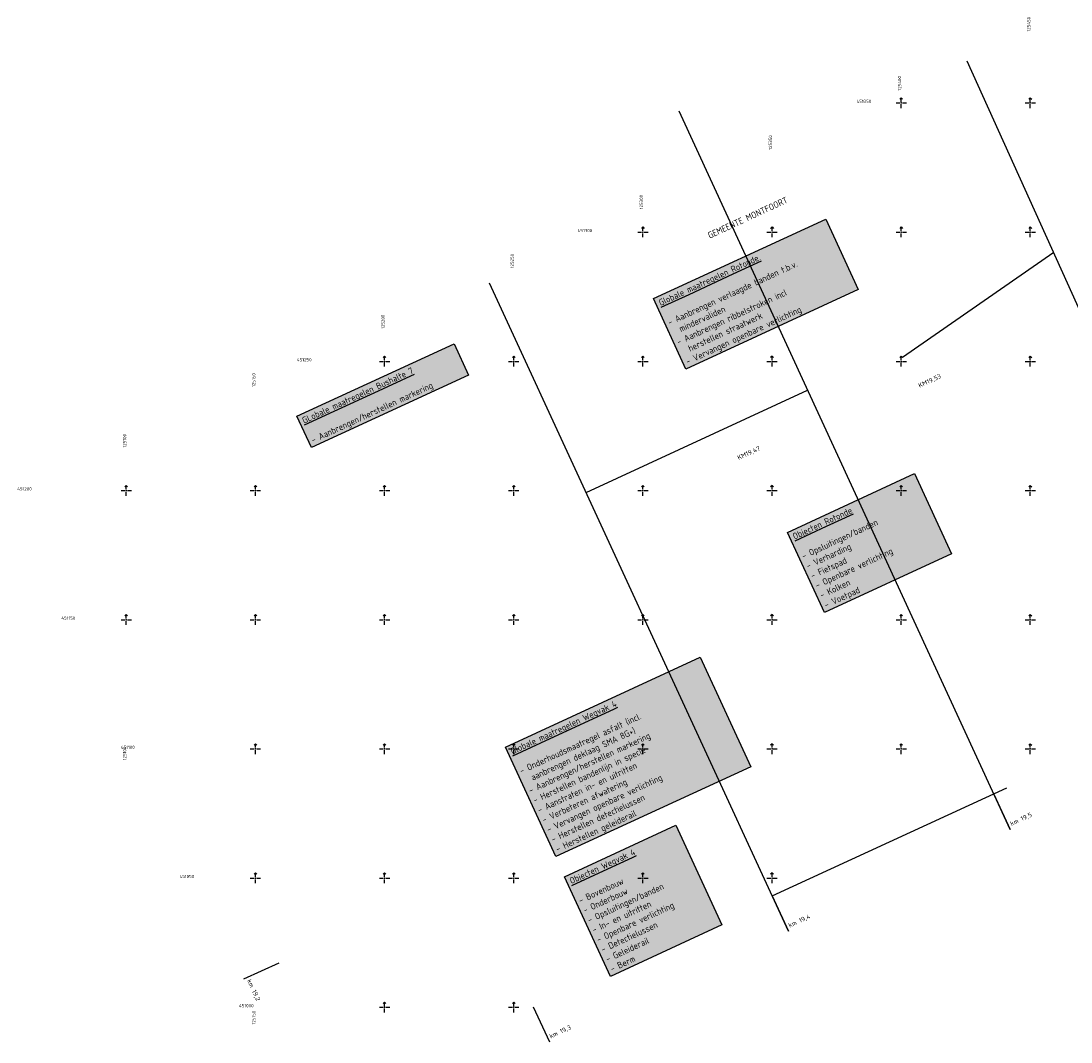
# Model space of a CAD drawing. Extents: x 125059 to 125726, y 450987 to 451484.
# Tile 1 of 4: x 125059 to 125466, y 450987 to 451382. Entities that reach past the tile are written whole.
import ezdxf
from ezdxf.enums import TextEntityAlignment as Align

# ---------------------------------------------------------------- set-up
doc = ezdxf.new("R2010")
doc.units = 0
doc.header["$LTSCALE"] = 4
doc.header["$MEASUREMENT"] = 0
doc.layers.get('0').update_dxf_attribs({"linetype": 'CONTINUOUS'})
for name, color, linetype in [('MTD-xx-bushalte', 92, 'CONTINUOUS'), ('MTD-xx-kruising', 160, 'CONTINUOUS'), ('MTD-xx-wegvak', 10, 'CONTINUOUS'), ('PROVCOO', 7, 'CONTINUOUS'), ('PROVD01', 2, 'CONTINUOUS'), ('PROVD50', 42, 'CONTINUOUS'), ('PROVRKR', 8, 'CONTINUOUS')]:
    doc.layers.add(name, color=color, linetype=linetype)
doc.layers.add('MTD-xx-hulp', color=6, linetype='CONTINUOUS', plot=False)
doc.styles.add('ISO', font='iso')
doc.styles.get("Standard").update_dxf_attribs({"font": 'ISO'})

# ---------------------------------------------------------------- blocks, each defined once
blk = doc.blocks.new('RKRUIS')
for p, q in [((-2, 0), (-0.5, 0)), ((0, 0.5), (0, 2)), ((0.5, 0), (2, 0)), ((0, -2), (0, -0.5))]:
    blk.add_line(p, q)
at = {"linetype": 'Continuous'}
for q in [(-0.53033, 1.46967), (0.53033, 1.46967)]:
    blk.add_line((0, 2), q, dxfattribs=at)
blk.add_point((0, 0))
blk = doc.blocks.new('KMPAAL')
at = {"layer": 'PROVD01', "linetype": 'Continuous'}
blk.add_line((0, 15), (0, 0), dxfattribs=at)
at = {"layer": 'PROVD01', "linetype": 'Continuous', "style": 'ISO'}
blk.add_attdef('KM', (1, 1), '', height=1.75, dxfattribs=at)

msp = doc.modelspace()

# ---------------------------------------------------------------- linework, layer by layer
at = {"layer": 'MTD-xx-hulp'}
for points in [[(125539.67, 451113.81), (125425.56, 451366.23)], [(125442.2, 451068.85), (125314, 451346.78)], [(125459.07, 451292.09), (125400.53, 451251.47)], [(125356.34, 451029.48), (125240.66, 451280.28)], [(125278.02, 451199.28), (125363.79, 451238.85)], [(125350.06, 451043.1), (125440.87, 451084.99)]]:
    msp.add_lwpolyline(points, dxfattribs=at)

# ---------------------------------------------------------------- block references
at = {"layer": 'PROVD01'}
for p, rotation, values in [((125442.2, 451068.85, 110), 24.76278423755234, {'KM': 'km 19,5'}), ((125356.34, 451029.48), 24.76278423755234, {'KM': 'km 19,4'}), ((125145.38, 451010.83, 10), 294.7627842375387, {'KM': 'km 19,2'}), ((125263.82, 450986.57, 10), 24.76278423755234, {'KM': 'km 19,3'})]:
    msp.add_blockref('KMPAAL', p, dxfattribs=dict(at, rotation=rotation)).add_auto_attribs(values)
at = {"layer": 'PROVRKR'}
for p in [(125400, 451350), (125450, 451350), (125300, 451300), (125350, 451300), (125400, 451300), (125450, 451300), (125200, 451250), (125250, 451250), (125300, 451250), (125350, 451250), (125400, 451250), (125450, 451250), (125100, 451200), (125150, 451200), (125200, 451200), (125250, 451200), (125300, 451200), (125350, 451200), (125400, 451200), (125450, 451200), (125100, 451150), (125150, 451150), (125200, 451150), (125250, 451150), (125300, 451150), (125350, 451150), (125400, 451150), (125450, 451150), (125150, 451100), (125200, 451100), (125250, 451100), (125300, 451100), (125350, 451100), (125400, 451100), (125450, 451100), (125150, 451050), (125200, 451050), (125250, 451050), (125300, 451050), (125350, 451050), (125200, 451000), (125250, 451000)]:
    msp.add_blockref('RKRUIS', p, dxfattribs=at)

# ---------------------------------------------------------------- texts
at = {"layer": 'MTD-xx-bushalte', "insert": (125167.75, 451228.12), "char_height": 2.5, "attachment_point": 1, "rotation": 24.7628, "bg_fill": 17, "box_fill_scale": 1.5, "bg_fill_color": 255, "bg_fill_transparency": 0}
msp.add_mtext_dynamic_manual_height_columns('{\\LGLobale maatregelen Bushalte 7\\P}^J- Aanbrengen/herstellen markering', width=64.4536, gutter_width=12.5, heights=[0], dxfattribs=at)
at = {"layer": 'MTD-xx-kruising', "color": 54, "char_height": 2.5, "attachment_point": 1, "rotation": 24.7958, "bg_fill": 17, "box_fill_scale": 1.5, "bg_fill_color": 255, "bg_fill_transparency": 0}
for s, width, insert in [('{\\LGlobale maatregelen Rotonde.\\P}^J- Aanbrengen verlaagde banden t.b.v.\\P  mindervaliden\\P- Aanbrengen ribbelstroken incl \\P  herstellen straatwerk\\P- Vervangen openbare verlichting', 70.9846, (125305.77, 451273.65, -110)), ('{\\LObjecten Rotonde\\P\\P}- Opsluitingen/banden\\P- Verharding\\P- Fietspad\\P- Openbare verlichting\\P- Kolken\\P- Voetpad', 51.7061, (125357.64, 451183.21, -110))]:
    msp.add_mtext_dynamic_manual_height_columns(s, width=width, gutter_width=12.5, heights=[0], dxfattribs=dict(at, insert=insert))
at = {"layer": 'MTD-xx-wegvak', "char_height": 2.5, "attachment_point": 1, "rotation": 24.7628, "bg_fill": 17, "box_fill_scale": 1.5, "bg_fill_color": 255, "bg_fill_transparency": 0}
for s, width, insert in [('{\\LGlobale maatregelen Wegvak 4}\\P^J- Onderhoudsmaatregel asfalt (incl. \\P  aanbrengen deklaag SMA 8G+)\\P- Aanbrengen/herstellen markering\\P- Herstellen bandenlijn in specie\\P- Aanstraten in- en uitritten \\P- Verbeteren afwatering\\P- Vervangen openbare verlichting\\P- Herstellen detectielussen\\P- Herstellen geleiderail', 80.581, (125248.42, 451100.08, -110)), ('{\\LObjecten Wegvak 4\\P}^J- Bovenbouw\\P- Onderbouw\\P- Opsluitingen/banden\\P- In- en uitritten\\P- Openbare verlichting\\P- Detectielussen\\P- Geleiderail\\P- Berm', 45.0871, (125271.26, 451049.92, -110))]:
    msp.add_mtext_dynamic_manual_height_columns(s, width=width, gutter_width=12.5, heights=[0], dxfattribs=dict(at, insert=insert))
at = {"layer": 'PROVCOO', "style": 'ISO'}
for s, p in [('   125450', (125450, 451374.98)), ('   125400', (125400, 451352.15)), ('   125350', (125350, 451329.25)), ('   125300', (125300, 451306.22)), ('   125250', (125250, 451283.35)), ('   125200', (125200, 451259.93)), ('   125150', (125150, 451237.45)), ('   125100', (125100, 451213.97))]:
    msp.add_text(s, height=1.25, rotation=90, dxfattribs=at).set_placement(p)
for s, p in [('451350   ', (125391.08, 451350)), ('451300   ', (125283.02, 451300)), ('451250   ', (125174.39, 451250)), ('451200   ', (125066.04, 451200)), ('451150   ', (125082.91, 451150)), ('451100   ', (125105.92, 451100)), ('451050   ', (125128.95, 451050)), ('451000   ', (125151.95, 451000))]:
    msp.add_text(s, height=1.25, dxfattribs=at).set_placement(p, align=Align.RIGHT)
for s, p in [('125100   ', (125100, 451103.51)), ('125150   ', (125150, 451001.32))]:
    msp.add_text(s, height=1.25, rotation=90, dxfattribs=at).set_placement(p, align=Align.RIGHT)
at = {"layer": 'PROVD01', "linetype": 'Continuous', "style": 'ISO'}
for tag, p in [('KM19,53', (125407.15, 451239.73, -420)), ('KM19,47', (125337.09, 451211.8, -420))]:
    msp.add_attdef(tag, p, 'km', height=1.75, rotation=24.7628, dxfattribs=at)
at = {"layer": 'PROVD50', "style": 'ISO'}
msp.add_text('GEMEENTE MONTFOORT', height=2.5, rotation=24.7628, dxfattribs=at).set_placement((125325.85, 451297.45))

doc.saveas('drawing.dxf')
